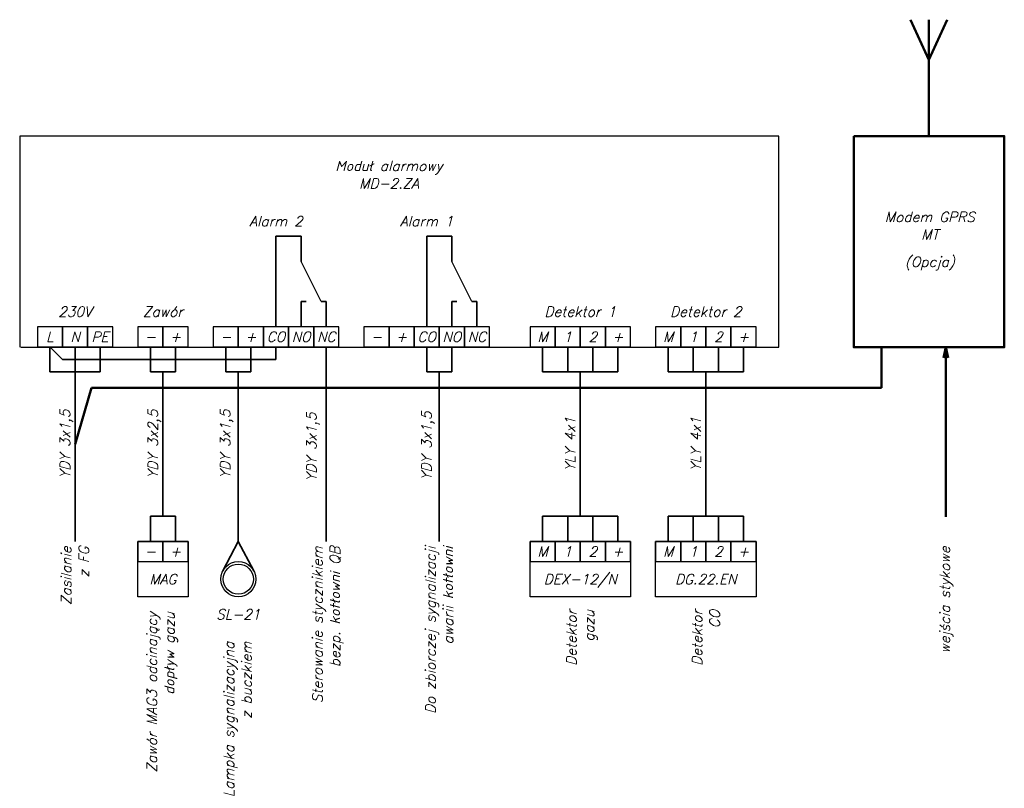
# Model space of a CAD drawing. Header units: millimetres. Extents: x 589 to 740, y 432 to 550.
import ezdxf
from ezdxf.enums import TextEntityAlignment as Align

# ---------------------------------------------------------------- set-up
doc = ezdxf.new("R2010")
doc.units = ezdxf.units.MM
doc.header["$LTSCALE"] = 0.5
for name, color, linetype, lineweight in [('Opisy', 2, 'Continuous', 20), ('Przewody', 1, 'Continuous', 35), ('Symbole', 3, 'Continuous', 30)]:
    doc.layers.add(name, color=color, linetype=linetype, lineweight=lineweight)
doc.styles.add('Romans', font='romans.shx', dxfattribs={"oblique": 15, "height": 2})

msp = doc.modelspace()

# ---------------------------------------------------------------- linework, layer by layer
at = {"layer": 'Przewody', "lineweight": 50}
for p, q in [((725.89, 550.11), (728.7, 543.98)), ((728.7, 532.26), (728.7, 550.11)), ((731.51, 550.11), (728.7, 543.98)), ((721.42, 493.69), (721.42, 499.9)), ((731.29, 499.9), (730.92, 498.29)), ((731.29, 499.9), (731.29, 473.92)), ((731.29, 499.9), (731.66, 498.29)), ((597.81, 485.06), (600.34, 493.69)), ((600.34, 493.69), (721.42, 493.69))]:
    msp.add_line(p, q, dxfattribs=at)
at = {"layer": 'Przewody'}
for p, q in [((632.46, 516.91), (628.61, 516.91)), ((628.61, 516.91), (628.61, 503.05)), ((632.46, 513.06), (632.46, 516.91)), ((655.56, 516.91), (651.71, 516.91)), ((651.71, 516.91), (651.71, 503.05)), ((655.56, 513.06), (655.56, 516.91)), ((632.46, 503.05), (632.46, 506.9)), ((633.23, 506.9), (632.46, 506.9)), ((636.31, 506.9), (635.54, 506.9)), ((636.31, 503.05), (636.31, 506.9)), ((655.56, 503.05), (655.56, 506.9)), ((656.33, 506.9), (655.56, 506.9)), ((659.41, 506.9), (658.64, 506.9)), ((659.41, 503.05), (659.41, 506.9)), ((593.96, 499.97), (595.89, 498.05)), ((593.96, 499.97), (593.96, 496.12)), ((597.81, 499.97), (597.81, 470.14)), ((601.66, 496.12), (601.66, 499.97)), ((609.36, 499.97), (609.36, 496.12)), ((613.21, 496.12), (613.21, 499.97)), ((620.91, 499.97), (620.91, 496.12)), ((624.76, 496.12), (624.76, 499.97)), ((628.61, 498.05), (628.61, 499.97)), ((636.31, 499.97), (636.31, 470.14)), ((651.71, 499.97), (651.71, 496.12)), ((655.56, 496.12), (655.56, 499.97)), ((669.48, 499.97), (669.48, 496.12)), ((673.33, 499.97), (673.33, 496.12)), ((677.18, 499.97), (677.18, 496.12)), ((681.03, 499.97), (681.03, 496.12)), ((688.73, 499.97), (688.73, 496.12)), ((692.58, 499.97), (692.58, 496.12)), ((696.43, 499.97), (696.43, 496.12)), ((700.28, 499.97), (700.28, 496.12)), ((595.89, 498.05), (628.61, 498.05)), ((593.96, 496.12), (601.66, 496.12)), ((609.36, 496.12), (613.21, 496.12)), ((611.29, 496.12), (611.29, 473.99)), ((620.91, 496.12), (624.76, 496.12)), ((622.84, 496.12), (622.84, 470.14)), ((651.71, 496.12), (655.56, 496.12)), ((653.64, 496.12), (653.64, 470.14)), ((669.48, 496.12), (681.03, 496.12)), ((675.25, 496.12), (675.25, 473.99)), ((688.73, 496.12), (700.28, 496.12)), ((694.5, 496.12), (694.5, 473.99)), ((609.36, 470.14), (609.36, 473.99)), ((609.36, 473.99), (613.21, 473.99)), ((613.21, 473.99), (613.21, 470.14)), ((669.48, 470.14), (669.48, 473.99)), ((669.48, 473.99), (681.03, 473.99)), ((673.33, 470.14), (673.33, 473.99)), ((677.18, 470.14), (677.18, 473.99)), ((681.03, 470.14), (681.03, 473.99)), ((688.73, 470.14), (688.73, 473.99)), ((688.73, 473.99), (700.28, 473.99)), ((692.58, 470.14), (692.58, 473.99)), ((696.43, 470.14), (696.43, 473.99)), ((700.28, 470.14), (700.28, 473.99)), ((622.84, 470.14), (620.46, 465.62)), ((622.84, 470.14), (625.22, 465.62))]:
    msp.add_line(p, q, dxfattribs=at)
at = {"layer": 'Symbole'}
for p, q in [((705.7, 532.26), (589.33, 532.26)), ((589.33, 532.26), (589.33, 499.9)), ((705.7, 499.9), (705.7, 532.26)), ((635.54, 506.9), (632.46, 513.06)), ((658.64, 506.9), (655.56, 513.06)), ((589.49, 499.9), (705.7, 499.9))]:
    msp.add_line(p, q, dxfattribs=at)
at = {"layer": 'Symbole', "lineweight": 50}
msp.add_lwpolyline([(717.16, 532.26), (740.25, 532.26), (740.25, 499.9), (717.16, 499.9)], close=True, dxfattribs=at)
at = {"layer": 'Symbole', "color": 7}
for points in [[(592.04, 499.97), (595.89, 499.97), (595.89, 503.05), (592.04, 503.05)], [(595.89, 499.97), (599.74, 499.97), (599.74, 503.05), (595.89, 503.05)], [(599.74, 499.97), (603.59, 499.97), (603.59, 503.05), (599.74, 503.05)], [(607.44, 499.97), (611.29, 499.97), (611.29, 503.05), (607.44, 503.05)], [(611.29, 499.97), (615.14, 499.97), (615.14, 503.05), (611.29, 503.05)], [(618.99, 499.97), (622.84, 499.97), (622.84, 503.05), (618.99, 503.05)], [(622.84, 499.97), (626.69, 499.97), (626.69, 503.05), (622.84, 503.05)], [(626.69, 499.97), (630.54, 499.97), (630.54, 503.05), (626.69, 503.05)], [(630.54, 499.97), (634.39, 499.97), (634.39, 503.05), (630.54, 503.05)], [(634.39, 499.97), (638.24, 499.97), (638.24, 503.05), (634.39, 503.05)], [(642.09, 499.97), (645.94, 499.97), (645.94, 503.05), (642.09, 503.05)], [(645.94, 499.97), (649.79, 499.97), (649.79, 503.05), (645.94, 503.05)], [(649.79, 499.97), (653.64, 499.97), (653.64, 503.05), (649.79, 503.05)], [(653.64, 499.97), (657.49, 499.97), (657.49, 503.05), (653.64, 503.05)], [(657.49, 499.97), (661.34, 499.97), (661.34, 503.05), (657.49, 503.05)], [(667.55, 499.97), (671.4, 499.97), (671.4, 503.05), (667.55, 503.05)], [(671.4, 499.97), (675.25, 499.97), (675.25, 503.05), (671.4, 503.05)], [(675.25, 499.97), (679.1, 499.97), (679.1, 503.05), (675.25, 503.05)], [(679.1, 499.97), (682.95, 499.97), (682.95, 503.05), (679.1, 503.05)], [(686.8, 499.97), (690.65, 499.97), (690.65, 503.05), (686.8, 503.05)], [(690.65, 499.97), (694.5, 499.97), (694.5, 503.05), (690.65, 503.05)], [(694.5, 499.97), (698.35, 499.97), (698.35, 503.05), (694.5, 503.05)], [(698.35, 499.97), (702.2, 499.97), (702.2, 503.05), (698.35, 503.05)], [(607.44, 467.06), (611.29, 467.06), (611.29, 470.14), (607.44, 470.14)], [(611.29, 467.06), (615.14, 467.06), (615.14, 470.14), (611.29, 470.14)], [(667.55, 467.06), (671.4, 467.06), (671.4, 470.14), (667.55, 470.14)], [(671.4, 467.06), (675.25, 467.06), (675.25, 470.14), (671.4, 470.14)], [(675.25, 467.06), (679.1, 467.06), (679.1, 470.14), (675.25, 470.14)], [(679.1, 467.06), (682.95, 467.06), (682.95, 470.14), (679.1, 470.14)], [(686.8, 467.06), (690.65, 467.06), (690.65, 470.14), (686.8, 470.14)], [(690.65, 467.06), (694.5, 467.06), (694.5, 470.14), (690.65, 470.14)], [(694.5, 467.06), (698.35, 467.06), (698.35, 470.14), (694.5, 470.14)], [(698.35, 467.06), (702.2, 467.06), (702.2, 470.14), (698.35, 470.14)]]:
    msp.add_lwpolyline(points, close=True, dxfattribs=at)
at = {"layer": 'Symbole'}
for points in [[(607.44, 470.14), (615.14, 470.14), (615.14, 461.67), (607.44, 461.67)], [(667.55, 470.14), (682.95, 470.14), (682.95, 461.67), (667.55, 461.67)], [(686.8, 470.14), (702.2, 470.14), (702.2, 461.67), (686.8, 461.67)]]:
    msp.add_lwpolyline(points, close=True, dxfattribs=at)
for radius in [2.69, 2.31]:
    msp.add_circle((622.84, 464.36), radius, dxfattribs=at)

# ---------------------------------------------------------------- texts
at = {"layer": 'Opisy', "style": 'Romans', "oblique": 15}
for s, p in [('Moduł alarmowy', (645.94, 527.69)), ('MD-2.ZA', (645.94, 525)), ('Alarm 2', (628.61, 519.22)), ('Alarm 1', (651.71, 519.22)), ('230V', (597.81, 505.36)), ('Zawór', (611.29, 505.36)), ('Detektor 1', (675.25, 505.36)), ('Detektor 2', (694.5, 505.36)), ('L', (593.96, 501.51)), ('N', (597.81, 501.51)), ('PE', (601.66, 501.51)), ('-', (609.36, 501.51)), ('+', (613.21, 501.51)), ('-', (620.91, 501.51)), ('+', (624.76, 501.51)), ('CO', (628.61, 501.51)), ('NO', (632.46, 501.51)), ('NC', (636.31, 501.51)), ('-', (644.01, 501.51)), ('+', (647.86, 501.51)), ('CO', (651.71, 501.51)), ('NO', (655.56, 501.51)), ('NC', (659.41, 501.51)), ('M', (669.48, 501.51)), ('1', (673.33, 501.51)), ('2', (677.18, 501.51)), ('+', (681.03, 501.51)), ('M', (688.73, 501.51)), ('1', (692.58, 501.51)), ('2', (696.43, 501.51)), ('+', (700.28, 501.51)), ('M', (669.48, 468.6)), ('1', (673.33, 468.6)), ('2', (677.18, 468.6)), ('M', (688.73, 468.6)), ('1', (692.58, 468.6)), ('2', (696.43, 468.6)), ('-', (609.36, 468.6)), ('+', (613.21, 468.6)), ('+', (681.03, 468.6)), ('+', (700.28, 468.6)), ('MAG', (611.29, 464.36)), ('DEX-12/N', (675.25, 464.36)), ('DG.22.EN', (694.5, 464.36)), ('SL-21', (622.84, 458.97))]:
    msp.add_text(s, height=1.54, dxfattribs=at).set_placement(p, align=Align.MIDDLE_CENTER)
at = {"layer": 'Opisy', "lineweight": 50, "style": 'Romans', "oblique": 15}
for s, p in [('Modem GPRS', (728.84, 519.88)), ('MT', (728.84, 517.19)), ('(Opcja)', (728.84, 513))]:
    msp.add_text(s, height=1.54, dxfattribs=at).set_placement(p, align=Align.MIDDLE_CENTER)
at = {"layer": 'Opisy', "style": 'Romans', "oblique": 15}
for s, p in [('YDY 3x1,5', (596.27, 485.06)), ('YDY 3x2,5', (609.75, 485.06)), ('YDY 3x1,5', (620.83, 485.06)), ('YDY 3x1,5', (634.04, 484.61)), ('YDY 3x1,5', (651.68, 484.79)), ('YLY 4x1', (673.71, 485.06)), ('YLY 4x1', (692.96, 485.06))]:
    msp.add_text(s, height=1.54, rotation=90, dxfattribs=at).set_placement(p, align=Align.MIDDLE_CENTER)
for s, p in [('Zasilanie', (596.47, 469.37)), ('z FG', (599.16, 469.37)), ('Sterowanie stycznikiem', (634.97, 469.37)), ('bezp. kotłowni QB', (637.66, 469.37)), ('Do zbiorczej sygnalizacji', (652.29, 469.37)), ('awarii kotłowni', (654.99, 469.37)), ('Zawór MAG3 odcinający', (609.58, 459.33)), ('dopływ gazu', (612.28, 459.33)), ('Detektor', (673.9, 459.66)), ('gazu', (676.6, 459.66)), ('Detektor', (693.15, 459.66)), ('CO', (695.85, 459.66)), ('Lampka sygnalizacyjna', (621.41, 454.77)), ('z buczkiem', (624.11, 454.77))]:
    msp.add_text(s, height=1.54, rotation=90, dxfattribs=at).set_placement(p, align=Align.MIDDLE_RIGHT)
at = {"layer": 'Opisy', "lineweight": 50, "style": 'Romans', "oblique": 15}
msp.add_text('wejścia stykowe', height=1.54, rotation=90, dxfattribs=at).set_placement((731.14, 469.37), align=Align.MIDDLE_RIGHT)

doc.saveas('drawing.dxf')
